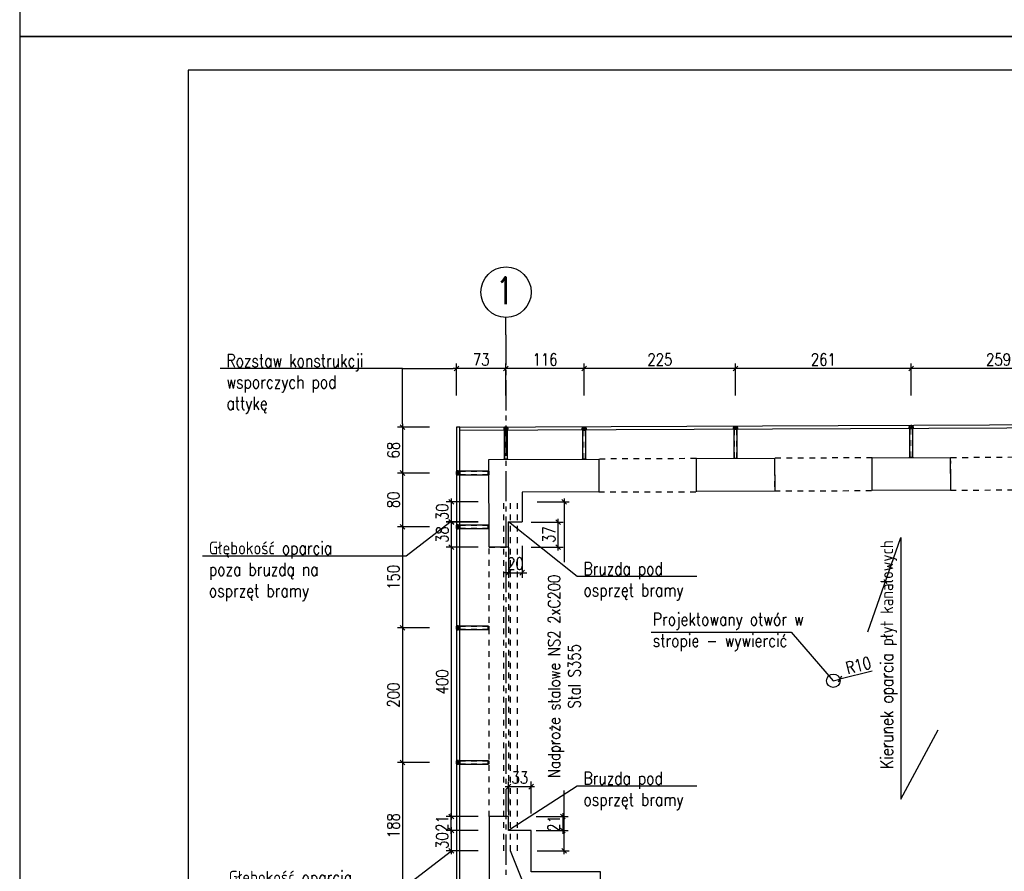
# Model space of a CAD drawing. Extents: x 335493 to 843864, y -123011 to -21739.
# Tile 5 of 28: x 335493 to 350117, y -70866 to -58213. Entities that reach past the tile are written whole.
import ezdxf
from ezdxf.enums import TextEntityAlignment as Align

# ---------------------------------------------------------------- set-up
doc = ezdxf.new("R2010")
doc.units = 0
doc.header["$LTSCALE"] = 600
doc.header["$MEASUREMENT"] = 0
doc.header["$PDMODE"] = 1
doc.linetypes.add('CENTER2', pattern=[1.125, 0.75, -0.125, 0.125, -0.125])
doc.linetypes.add('PRZERYWANA', pattern=[0.282222, 0.141111, -0.141111])
doc.layers.get('0').update_dxf_attribs({"linetype": 'CONTINUOUS'})
doc.layers.get('Defpoints').update_dxf_attribs({"linetype": 'CONTINUOUS'})
for name, color, linetype in [('11 - opisy TXT2', 4, 'CONTINUOUS'), ('111 - opisy TXT3', 2, 'CONTINUOUS'), ('2 - linie odniesienia opisy', 8, 'CONTINUOUS'), ('3 - linia 1', 1, 'CONTINUOUS'), ('33 - linia 2', 3, 'CONTINUOUS'), ('44 - osie 2', 6, 'CENTER2'), ('5 - linie odniesienia opisy', 8, 'CONTINUOUS'), ('555 - cienka przerywana 3', 1, 'PRZERYWANA'), ('777 - gruba przerywana 3', 5, 'PRZERYWANA')]:
    doc.layers.add(name, color=color, linetype=linetype)
doc.styles.add('TXT2', font='simplex.shx', dxfattribs={"width": 0.8, "height": 180})
doc.dimstyles.new('R1 - centymetry', dxfattribs={"dimtxt": 180, "dimasz": 70, "dimexe": 75, "dimexo": 75, "dimgap": 1.5, "dimtad": 0, "dimdec": 0, "dimlfac": 0.1, "dimzin": 0, "dimdsep": 46, "dimtxsty": 'TXT2', "dimblk1": 'OBLIQUE', "dimblk2": 'OBLIQUE', "dimsah": 1, "dimcen": -3, "dimdle": 50, "dimclrt": 4, "dimadec": 0, "dimazin": 0, "dimtfac": 0.75, "dimtdec": 0, "dimtix": 1, "dimtmove": 2, "dimatfit": 3, "dimldrblk": 'OBLIQUE', "dimfxl": 400, "dimfxlon": 1, "dimtvp": 0.75, "dimtolj": 1, "dimtzin": 0, "dimarcsym": 0})

# ---------------------------------------------------------------- blocks, each defined once
blk = doc.blocks.new('pozycja')
at = {"layer": '111 - opisy TXT3', "linetype": 'Continuous'}
blk.add_circle((63.2, -0.2), 37.4, dxfattribs=at)
at = {"layer": '2 - linie odniesienia opisy', "linetype": 'Continuous'}
blk.add_line((0, 0), (25.8, 0), dxfattribs=at)
at = {"layer": '111 - opisy TXT3', "linetype": 'Continuous', "style": 'TXT2', "width": 0.75}
blk.add_attdef('NR', text='', height=40, dxfattribs=at).set_placement((62.6, -19.8), align=Align.CENTER)
blk = doc.blocks.new('A$C75F72A73')
at = {"layer": '44 - osie 2'}
blk.add_line((-6, 2181), (-6, -17277), dxfattribs=at)
at = {"layer": '2 - linie odniesienia opisy'}
ref = blk.add_blockref('pozycja', (-6, 2181), dxfattribs=dict(at, xscale=10, yscale=10, zscale=10, rotation=90))
ref.add_attrib('NR', '1', dxfattribs={"layer": '111 - opisy TXT3', "linetype": 'Continuous', "height": 400, "style": 'TXT2', "width": 0.75}).set_placement((-25, 2636), align=Align.CENTER)
blk = doc.blocks.new('_OBLIQUE')
at = {"color": 0, "linetype": 'ByBlock'}
blk.add_line((-0.5, -0.5), (0.5, 0.5), dxfattribs=at)
blk = doc.blocks.new('*D84')
at = {"layer": '2 - linie odniesienia opisy', "color": 0, "lineweight": -2, "transparency": 16777216}
for p, q in [((343489, -66101), (343489, -65627)), ((343089, -65677), (343564, -65677)), ((343089, -66051), (343564, -66051))]:
    blk.add_line(p, q, dxfattribs=at)
at = {"layer": 'Defpoints', "color": 0, "transparency": 16777216}
for p in [(342754, -65677), (343489, -65677), (342754, -66051)]:
    blk.add_point(p, dxfattribs=at)
at = {"layer": '2 - linie odniesienia opisy', "color": 0, "lineweight": -2, "transparency": 16777216, "xscale": 70, "yscale": 70, "zscale": 70}
for p, rotation in [((343489, -65677), 90), ((343489, -66051), 270)]:
    blk.add_blockref('_OBLIQUE', p, dxfattribs=dict(at, rotation=rotation))
at = {"layer": '2 - linie odniesienia opisy', "color": 4, "transparency": 16777216, "insert": (343354, -65864), "char_height": 180, "attachment_point": 5, "rotation": 90, "style": 'TXT2'}
blk.add_mtext('\\A1;37', dxfattribs=at)
blk = doc.blocks.new('*D85')
at = {"layer": '2 - linie odniesienia opisy', "color": 0, "lineweight": -2, "transparency": 16777216}
for p, q in [((342955, -66029), (342955, -66504)), ((342755, -66125), (342755, -66504)), ((342755, -66429), (342685, -66429)), ((342755, -66429), (342955, -66429)), ((342955, -66429), (343025, -66429))]:
    blk.add_line(p, q, dxfattribs=at)
at = {"layer": 'Defpoints', "color": 0, "transparency": 16777216}
for p in [(342955, -65675), (342755, -66050), (342955, -66429)]:
    blk.add_point(p, dxfattribs=at)
at = {"layer": '2 - linie odniesienia opisy', "color": 0, "lineweight": -2, "transparency": 16777216, "xscale": 70, "yscale": 70, "zscale": 70}
blk.add_blockref('_OBLIQUE', (342755, -66429), dxfattribs=at)
at = {"layer": '2 - linie odniesienia opisy', "color": 0, "lineweight": -2, "transparency": 16777216, "xscale": 70, "yscale": 70, "zscale": 70, "rotation": 180}
blk.add_blockref('_OBLIQUE', (342955, -66429), dxfattribs=at)
at = {"layer": '2 - linie odniesienia opisy', "color": 4, "transparency": 16777216, "insert": (342855, -66294), "char_height": 180, "attachment_point": 5, "style": 'TXT2'}
blk.add_mtext('\\A1;20', dxfattribs=at)
blk = doc.blocks.new('*D86')
at = {"layer": '2 - linie odniesienia opisy', "color": 0, "lineweight": -2, "transparency": 16777216}
for p, q in [((342755, -69975), (342755, -69533)), ((343089, -70008), (343089, -69533)), ((342705, -69608), (343139, -69608))]:
    blk.add_line(p, q, dxfattribs=at)
at = {"layer": 'Defpoints', "color": 0, "transparency": 16777216}
for p in [(343089, -69608), (342755, -70050), (343089, -70260)]:
    blk.add_point(p, dxfattribs=at)
at = {"layer": '2 - linie odniesienia opisy', "color": 0, "lineweight": -2, "transparency": 16777216, "xscale": 70, "yscale": 70, "zscale": 70, "rotation": 180}
blk.add_blockref('_OBLIQUE', (342755, -69608), dxfattribs=at)
at = {"layer": '2 - linie odniesienia opisy', "color": 0, "lineweight": -2, "transparency": 16777216, "xscale": 70, "yscale": 70, "zscale": 70}
blk.add_blockref('_OBLIQUE', (343089, -69608), dxfattribs=at)
at = {"layer": '2 - linie odniesienia opisy', "color": 4, "transparency": 16777216, "insert": (342922, -69473), "char_height": 180, "attachment_point": 5, "style": 'TXT2'}
blk.add_mtext('\\A1;33', dxfattribs=at)
blk = doc.blocks.new('*D87')
at = {"layer": '2 - linie odniesienia opisy', "color": 0, "lineweight": -2, "transparency": 16777216}
for p, q in [((343562, -70000), (343562, -70310)), ((343162, -70050), (343637, -70050)), ((343162, -70260), (343637, -70260))]:
    blk.add_line(p, q, dxfattribs=at)
at = {"layer": 'Defpoints', "color": 0, "transparency": 16777216}
for p in [(342755, -70050), (342755, -70260), (343562, -70260)]:
    blk.add_point(p, dxfattribs=at)
at = {"layer": '2 - linie odniesienia opisy', "color": 0, "lineweight": -2, "transparency": 16777216, "xscale": 70, "yscale": 70, "zscale": 70}
for p, rotation in [((343562, -70050), 90), ((343562, -70260), 270)]:
    blk.add_blockref('_OBLIQUE', p, dxfattribs=dict(at, rotation=rotation))
at = {"layer": '2 - linie odniesienia opisy', "color": 4, "transparency": 16777216, "insert": (343427, -70155), "char_height": 180, "attachment_point": 5, "rotation": 90, "style": 'TXT2'}
blk.add_mtext('\\A1;21', dxfattribs=at)
blk = doc.blocks.new('*D88')
at = {"layer": '2 - linie odniesienia opisy', "color": 0, "lineweight": -2, "transparency": 16777216}
for p, q in [((341904, -65325), (341904, -65727)), ((342304, -65375), (341829, -65375)), ((342304, -65677), (341829, -65677))]:
    blk.add_line(p, q, dxfattribs=at)
at = {"layer": 'Defpoints', "color": 0, "transparency": 16777216}
for p in [(342685, -65375), (341904, -65677), (342754, -65677)]:
    blk.add_point(p, dxfattribs=at)
at = {"layer": '2 - linie odniesienia opisy', "color": 0, "lineweight": -2, "transparency": 16777216, "xscale": 70, "yscale": 70, "zscale": 70}
for p, rotation in [((341904, -65375), 90), ((341904, -65677), 270)]:
    blk.add_blockref('_OBLIQUE', p, dxfattribs=dict(at, rotation=rotation))
at = {"layer": '2 - linie odniesienia opisy', "color": 4, "transparency": 16777216, "insert": (341769, -65526), "char_height": 180, "attachment_point": 5, "rotation": 90, "style": 'TXT2'}
blk.add_mtext('\\A1;30', dxfattribs=at)
blk = doc.blocks.new('*D89')
at = {"layer": '2 - linie odniesienia opisy', "color": 0, "lineweight": -2, "transparency": 16777216}
for p, q in [((342304, -66051), (341829, -66051)), ((341904, -66001), (341904, -70100)), ((342304, -70050), (341829, -70050))]:
    blk.add_line(p, q, dxfattribs=at)
at = {"layer": 'Defpoints', "color": 0, "transparency": 16777216}
for p in [(342683, -66051), (341904, -70050), (342465, -70050)]:
    blk.add_point(p, dxfattribs=at)
at = {"layer": '2 - linie odniesienia opisy', "color": 0, "lineweight": -2, "transparency": 16777216, "xscale": 70, "yscale": 70, "zscale": 70}
for p, rotation in [((341904, -66051), 90), ((341904, -70050), 270)]:
    blk.add_blockref('_OBLIQUE', p, dxfattribs=dict(at, rotation=rotation))
at = {"layer": '2 - linie odniesienia opisy', "color": 4, "transparency": 16777216, "insert": (341769, -68051), "char_height": 180, "attachment_point": 5, "rotation": 90, "style": 'TXT2'}
blk.add_mtext('\\A1;400', dxfattribs=at)
blk = doc.blocks.new('*D90')
at = {"layer": '2 - linie odniesienia opisy', "color": 0, "lineweight": -2, "transparency": 16777216}
for p, q in [((342304, -70260), (341829, -70260)), ((341904, -70210), (341904, -70610)), ((342304, -70560), (341829, -70560))]:
    blk.add_line(p, q, dxfattribs=at)
at = {"layer": 'Defpoints', "color": 0, "transparency": 16777216}
for p in [(342755, -70260), (341904, -70560), (342685, -70560)]:
    blk.add_point(p, dxfattribs=at)
at = {"layer": '2 - linie odniesienia opisy', "color": 0, "lineweight": -2, "transparency": 16777216, "xscale": 70, "yscale": 70, "zscale": 70}
for p, rotation in [((341904, -70260), 90), ((341904, -70560), 270)]:
    blk.add_blockref('_OBLIQUE', p, dxfattribs=dict(at, rotation=rotation))
at = {"layer": '2 - linie odniesienia opisy', "color": 4, "transparency": 16777216, "insert": (341769, -70410), "char_height": 180, "attachment_point": 5, "rotation": 90, "style": 'TXT2'}
blk.add_mtext('\\A1;30', dxfattribs=at)
blk = doc.blocks.new('*D91')
at = {"layer": '2 - linie odniesienia opisy', "color": 0, "lineweight": -2, "transparency": 16777216}
for p, q in [((341904, -65625), (341904, -66101)), ((342304, -65675), (341829, -65675)), ((342304, -66051), (341829, -66051))]:
    blk.add_line(p, q, dxfattribs=at)
at = {"layer": 'Defpoints', "color": 0, "transparency": 16777216}
for p in [(342755, -65675), (341904, -66051), (342755, -66051)]:
    blk.add_point(p, dxfattribs=at)
at = {"layer": '2 - linie odniesienia opisy', "color": 0, "lineweight": -2, "transparency": 16777216, "xscale": 70, "yscale": 70, "zscale": 70}
for p, rotation in [((341904, -65675), 90), ((341904, -66051), 270)]:
    blk.add_blockref('_OBLIQUE', p, dxfattribs=dict(at, rotation=rotation))
at = {"layer": '2 - linie odniesienia opisy', "color": 4, "transparency": 16777216, "insert": (341769, -65863), "char_height": 180, "attachment_point": 5, "rotation": 90, "style": 'TXT2'}
blk.add_mtext('\\A1;38', dxfattribs=at)
blk = doc.blocks.new('*D92')
at = {"layer": '2 - linie odniesienia opisy', "color": 0, "lineweight": -2, "transparency": 16777216}
for p, q in [((341904, -70310), (341904, -70000)), ((342304, -70050), (341829, -70050)), ((342304, -70260), (341829, -70260))]:
    blk.add_line(p, q, dxfattribs=at)
at = {"layer": 'Defpoints', "color": 0, "transparency": 16777216}
for p in [(341904, -70050), (342755, -70050), (342755, -70260)]:
    blk.add_point(p, dxfattribs=at)
at = {"layer": '2 - linie odniesienia opisy', "color": 0, "lineweight": -2, "transparency": 16777216, "xscale": 70, "yscale": 70, "zscale": 70}
for p, rotation in [((341904, -70050), 90), ((341904, -70260), 270)]:
    blk.add_blockref('_OBLIQUE', p, dxfattribs=dict(at, rotation=rotation))
at = {"layer": '2 - linie odniesienia opisy', "color": 4, "transparency": 16777216, "insert": (341769, -70155), "char_height": 180, "attachment_point": 5, "rotation": 90, "style": 'TXT2'}
blk.add_mtext('\\A1;21', dxfattribs=at)
blk = doc.blocks.new('*D93')
at = {"layer": '2 - linie odniesienia opisy', "color": 0, "lineweight": -2, "transparency": 16777216}
for p, q in [((343581, -65325), (343581, -66273)), ((343181, -65375), (343656, -65375)), ((343581, -70610), (343581, -69663)), ((343181, -70560), (343656, -70560))]:
    blk.add_line(p, q, dxfattribs=at)
at = {"layer": 'Defpoints', "color": 0, "transparency": 16777216}
for p in [(342685, -65375), (342685, -70560), (343581, -70560)]:
    blk.add_point(p, dxfattribs=at)
at = {"layer": '2 - linie odniesienia opisy', "color": 0, "linetype": 'ByBlock', "lineweight": -2, "transparency": 16777216, "xscale": 70, "yscale": 70, "zscale": 70}
for p, rotation in [((343581, -65375), 90), ((343581, -70560), 270)]:
    blk.add_blockref('_OBLIQUE', p, dxfattribs=dict(at, rotation=rotation))
at = {"layer": '2 - linie odniesienia opisy', "color": 4, "transparency": 16777216, "insert": (343581, -67968), "char_height": 180, "attachment_point": 5, "rotation": 90, "style": 'TXT2'}
blk.add_mtext('\\A1;Nadproże stalowe NS2 2xC200\\PStal S355', dxfattribs=at)
blk = doc.blocks.new('*D172')
at = {"layer": '5 - linie odniesienia opisy', "color": 0, "lineweight": -2, "transparency": 16777216}
for p in [(348153, -67894), (347577, -68034)]:
    blk.add_line(p, (347675, -68011), dxfattribs=at)
at = {"layer": 'Defpoints', "color": 0, "transparency": 16777216}
for p in [(347577, -68034), (347675, -68011)]:
    blk.add_point(p, dxfattribs=at)
at = {"layer": '5 - linie odniesienia opisy', "color": 0, "lineweight": -2, "transparency": 16777216, "xscale": 70, "yscale": 70, "zscale": 70, "rotation": 193.6791919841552}
blk.add_blockref('_OBLIQUE', (347675, -68011), dxfattribs=at)
at = {"layer": '5 - linie odniesienia opisy', "color": 4, "transparency": 16777216, "insert": (347950, -67805), "char_height": 180, "attachment_point": 5, "rotation": 13.6792, "style": 'TXT2'}
blk.add_mtext('\\A1;R10', dxfattribs=at)
blk = doc.blocks.new('A$C7CE26488')
at = {"layer": '33 - linia 2'}
for points in [[(25, -8), (25, -42, -0.414214), (17, -50), (-17, -50, -0.414214), (-25, -42), (-25, -8, -0.414214), (-17, 0), (17, 0, -0.414214)], [(21, -8), (21, -42, -0.414214), (17, -46), (-17, -46, -0.414214), (-21, -42), (-21, -8, -0.414214), (-17, -4), (17, -4, -0.414214)]]:
    blk.add_lwpolyline(points, format="xyb", close=True, dxfattribs=at)
at = {"layer": '44 - osie 2'}
for points in [[(0, 6), (0, -55)], [(-38, -25), (40, -25)]]:
    blk.add_lwpolyline(points, dxfattribs=at)
blk = doc.blocks.new('A$C36F456F6')
at = {"layer": '33 - linia 2'}
for points in [[(25, 6), (25, 430), (-25, 430), (-25, 6)], [(25, 0), (-25, 0), (-25, 6), (25, 6)]]:
    blk.add_lwpolyline(points, close=True, dxfattribs=at)
at = {"layer": '555 - cienka przerywana 3'}
blk.add_lwpolyline([(21, 6), (21, 430), (-21, 430), (-21, 6)], close=True, dxfattribs=at)
at = {"layer": '44 - osie 2'}
blk.add_blockref('A$C7CE26488', (0, 480), dxfattribs=at)
blk = doc.blocks.new('*D306')
at = {"layer": '2 - linie odniesienia opisy', "color": 0, "lineweight": -2, "transparency": 16777216}
for p, q in [((351379, -63397), (348684, -63397)), ((348734, -63797), (348734, -63322)), ((351329, -63797), (351329, -63322))]:
    blk.add_line(p, q, dxfattribs=at)
at = {"layer": 'Defpoints', "color": 0, "transparency": 16777216}
for p in [(348734, -63397), (348734, -64714), (351329, -64708)]:
    blk.add_point(p, dxfattribs=at)
at = {"layer": '2 - linie odniesienia opisy', "color": 0, "lineweight": -2, "transparency": 16777216, "xscale": 70, "yscale": 70, "zscale": 70, "rotation": 180}
blk.add_blockref('_OBLIQUE', (348734, -63397), dxfattribs=at)
at = {"layer": '2 - linie odniesienia opisy', "color": 0, "lineweight": -2, "transparency": 16777216, "xscale": 70, "yscale": 70, "zscale": 70}
blk.add_blockref('_OBLIQUE', (351329, -63397), dxfattribs=at)
at = {"layer": '2 - linie odniesienia opisy', "color": 4, "transparency": 16777216, "insert": (350031, -63262), "char_height": 180, "attachment_point": 5, "style": 'TXT2'}
blk.add_mtext('\\A1;259', dxfattribs=at)
blk = doc.blocks.new('*D307')
at = {"layer": '2 - linie odniesienia opisy', "color": 0, "lineweight": -2, "transparency": 16777216}
for p, q in [((348784, -63397), (346075, -63397)), ((346125, -63797), (346125, -63322)), ((348734, -63797), (348734, -63322))]:
    blk.add_line(p, q, dxfattribs=at)
at = {"layer": 'Defpoints', "color": 0, "transparency": 16777216}
for p in [(346125, -63397), (346125, -64732), (348734, -64714)]:
    blk.add_point(p, dxfattribs=at)
at = {"layer": '2 - linie odniesienia opisy', "color": 0, "lineweight": -2, "transparency": 16777216, "xscale": 70, "yscale": 70, "zscale": 70, "rotation": 180}
blk.add_blockref('_OBLIQUE', (346125, -63397), dxfattribs=at)
at = {"layer": '2 - linie odniesienia opisy', "color": 0, "lineweight": -2, "transparency": 16777216, "xscale": 70, "yscale": 70, "zscale": 70}
blk.add_blockref('_OBLIQUE', (348734, -63397), dxfattribs=at)
at = {"layer": '2 - linie odniesienia opisy', "color": 4, "transparency": 16777216, "insert": (347429, -63262), "char_height": 180, "attachment_point": 5, "style": 'TXT2'}
blk.add_mtext('\\A1;261', dxfattribs=at)
blk = doc.blocks.new('*D308')
at = {"layer": '2 - linie odniesienia opisy', "color": 0, "lineweight": -2, "transparency": 16777216}
for p, q in [((346175, -63397), (343827, -63397)), ((343877, -63797), (343877, -63322)), ((346125, -63797), (346125, -63322))]:
    blk.add_line(p, q, dxfattribs=at)
at = {"layer": 'Defpoints', "color": 0, "transparency": 16777216}
for p in [(343877, -63397), (343877, -64742), (346125, -64732)]:
    blk.add_point(p, dxfattribs=at)
at = {"layer": '2 - linie odniesienia opisy', "color": 0, "lineweight": -2, "transparency": 16777216, "xscale": 70, "yscale": 70, "zscale": 70, "rotation": 180}
blk.add_blockref('_OBLIQUE', (343877, -63397), dxfattribs=at)
at = {"layer": '2 - linie odniesienia opisy', "color": 0, "lineweight": -2, "transparency": 16777216, "xscale": 70, "yscale": 70, "zscale": 70}
blk.add_blockref('_OBLIQUE', (346125, -63397), dxfattribs=at)
at = {"layer": '2 - linie odniesienia opisy', "color": 4, "transparency": 16777216, "insert": (345001, -63262), "char_height": 180, "attachment_point": 5, "style": 'TXT2'}
blk.add_mtext('\\A1;225', dxfattribs=at)
blk = doc.blocks.new('*D309')
at = {"layer": '2 - linie odniesienia opisy', "color": 0, "lineweight": -2, "transparency": 16777216}
for p, q in [((343927, -63397), (342665, -63397)), ((342715, -63797), (342715, -63322)), ((343877, -63797), (343877, -63322))]:
    blk.add_line(p, q, dxfattribs=at)
at = {"layer": 'Defpoints', "color": 0, "transparency": 16777216}
for p in [(342715, -63397), (342715, -64747), (343877, -64742)]:
    blk.add_point(p, dxfattribs=at)
at = {"layer": '2 - linie odniesienia opisy', "color": 0, "lineweight": -2, "transparency": 16777216, "xscale": 70, "yscale": 70, "zscale": 70, "rotation": 180}
blk.add_blockref('_OBLIQUE', (342715, -63397), dxfattribs=at)
at = {"layer": '2 - linie odniesienia opisy', "color": 0, "lineweight": -2, "transparency": 16777216, "xscale": 70, "yscale": 70, "zscale": 70}
blk.add_blockref('_OBLIQUE', (343877, -63397), dxfattribs=at)
at = {"layer": '2 - linie odniesienia opisy', "color": 4, "transparency": 16777216, "insert": (343296, -63262), "char_height": 180, "attachment_point": 5, "style": 'TXT2'}
blk.add_mtext('\\A1;116', dxfattribs=at)
blk = doc.blocks.new('*D310')
at = {"layer": '2 - linie odniesienia opisy', "color": 0, "lineweight": -2, "transparency": 16777216}
for p, q in [((342765, -63397), (341932, -63397)), ((341982, -63797), (341982, -63322)), ((342715, -63797), (342715, -63322))]:
    blk.add_line(p, q, dxfattribs=at)
at = {"layer": 'Defpoints', "color": 0, "transparency": 16777216}
for p in [(341982, -63397), (341982, -64268), (342715, -64747)]:
    blk.add_point(p, dxfattribs=at)
at = {"layer": '2 - linie odniesienia opisy', "color": 0, "lineweight": -2, "transparency": 16777216, "xscale": 70, "yscale": 70, "zscale": 70, "rotation": 180}
blk.add_blockref('_OBLIQUE', (341982, -63397), dxfattribs=at)
at = {"layer": '2 - linie odniesienia opisy', "color": 0, "lineweight": -2, "transparency": 16777216, "xscale": 70, "yscale": 70, "zscale": 70}
blk.add_blockref('_OBLIQUE', (342715, -63397), dxfattribs=at)
at = {"layer": '2 - linie odniesienia opisy', "color": 4, "transparency": 16777216, "insert": (342348, -63262), "char_height": 180, "attachment_point": 5, "style": 'TXT2'}
blk.add_mtext('\\A1;73', dxfattribs=at)
blk = doc.blocks.new('*D311')
at = {"layer": '2 - linie odniesienia opisy', "color": 0, "lineweight": -2, "transparency": 16777216}
for p, q in [((341579, -64268), (341104, -64268)), ((341179, -64218), (341179, -64998)), ((341579, -64948), (341104, -64948))]:
    blk.add_line(p, q, dxfattribs=at)
at = {"layer": 'Defpoints', "color": 0, "transparency": 16777216}
for p in [(341982, -64268), (341179, -64948), (341973, -64948)]:
    blk.add_point(p, dxfattribs=at)
at = {"layer": '2 - linie odniesienia opisy', "color": 0, "lineweight": -2, "transparency": 16777216, "xscale": 70, "yscale": 70, "zscale": 70}
for p, rotation in [((341179, -64268), 90), ((341179, -64948), 270)]:
    blk.add_blockref('_OBLIQUE', p, dxfattribs=dict(at, rotation=rotation))
at = {"layer": '2 - linie odniesienia opisy', "color": 4, "transparency": 16777216, "insert": (341044, -64608), "char_height": 180, "attachment_point": 5, "rotation": 90, "style": 'TXT2'}
blk.add_mtext('\\A1;68', dxfattribs=at)
blk = doc.blocks.new('*D312')
at = {"layer": '2 - linie odniesienia opisy', "color": 0, "lineweight": -2, "transparency": 16777216}
for p, q in [((341179, -64898), (341179, -65798)), ((341579, -64948), (341104, -64948)), ((341579, -65748), (341104, -65748))]:
    blk.add_line(p, q, dxfattribs=at)
at = {"layer": 'Defpoints', "color": 0, "transparency": 16777216}
for p in [(341973, -64948), (341179, -65748), (341979, -65748)]:
    blk.add_point(p, dxfattribs=at)
at = {"layer": '2 - linie odniesienia opisy', "color": 0, "lineweight": -2, "transparency": 16777216, "xscale": 70, "yscale": 70, "zscale": 70}
for p, rotation in [((341179, -64948), 90), ((341179, -65748), 270)]:
    blk.add_blockref('_OBLIQUE', p, dxfattribs=dict(at, rotation=rotation))
at = {"layer": '2 - linie odniesienia opisy', "color": 4, "transparency": 16777216, "insert": (341044, -65348), "char_height": 180, "attachment_point": 5, "rotation": 90, "style": 'TXT2'}
blk.add_mtext('\\A1;80', dxfattribs=at)
blk = doc.blocks.new('*D313')
at = {"layer": '2 - linie odniesienia opisy', "color": 0, "lineweight": -2, "transparency": 16777216}
for p, q in [((341579, -65748), (341104, -65748)), ((341179, -65698), (341179, -67298)), ((341579, -67248), (341104, -67248))]:
    blk.add_line(p, q, dxfattribs=at)
at = {"layer": 'Defpoints', "color": 0, "transparency": 16777216}
for p in [(341979, -65748), (341179, -67248), (341982, -67248)]:
    blk.add_point(p, dxfattribs=at)
at = {"layer": '2 - linie odniesienia opisy', "color": 0, "lineweight": -2, "transparency": 16777216, "xscale": 70, "yscale": 70, "zscale": 70}
for p, rotation in [((341179, -65748), 90), ((341179, -67248), 270)]:
    blk.add_blockref('_OBLIQUE', p, dxfattribs=dict(at, rotation=rotation))
at = {"layer": '2 - linie odniesienia opisy', "color": 4, "transparency": 16777216, "insert": (341044, -66498), "char_height": 180, "attachment_point": 5, "rotation": 90, "style": 'TXT2'}
blk.add_mtext('\\A1;150', dxfattribs=at)
blk = doc.blocks.new('*D314')
at = {"layer": '2 - linie odniesienia opisy', "color": 0, "lineweight": -2, "transparency": 16777216}
for p, q in [((341579, -67248), (341104, -67248)), ((341179, -67198), (341179, -69298)), ((341579, -69248), (341104, -69248))]:
    blk.add_line(p, q, dxfattribs=at)
at = {"layer": 'Defpoints', "color": 0, "transparency": 16777216}
for p in [(341982, -67248), (341179, -69248), (341979, -69248)]:
    blk.add_point(p, dxfattribs=at)
at = {"layer": '2 - linie odniesienia opisy', "color": 0, "lineweight": -2, "transparency": 16777216, "xscale": 70, "yscale": 70, "zscale": 70}
for p, rotation in [((341179, -67248), 90), ((341179, -69248), 270)]:
    blk.add_blockref('_OBLIQUE', p, dxfattribs=dict(at, rotation=rotation))
at = {"layer": '2 - linie odniesienia opisy', "color": 4, "transparency": 16777216, "insert": (341044, -68248), "char_height": 180, "attachment_point": 5, "rotation": 90, "style": 'TXT2'}
blk.add_mtext('\\A1;200', dxfattribs=at)
blk = doc.blocks.new('*D315')
at = {"layer": '2 - linie odniesienia opisy', "color": 0, "lineweight": -2, "transparency": 16777216}
for p, q in [((341579, -69248), (341104, -69248)), ((341179, -69198), (341179, -71178)), ((341579, -71128), (341104, -71128))]:
    blk.add_line(p, q, dxfattribs=at)
at = {"layer": 'Defpoints', "color": 0, "transparency": 16777216}
for p in [(341979, -69248), (341179, -71128), (341979, -71128)]:
    blk.add_point(p, dxfattribs=at)
at = {"layer": '2 - linie odniesienia opisy', "color": 0, "lineweight": -2, "transparency": 16777216, "xscale": 70, "yscale": 70, "zscale": 70}
for p, rotation in [((341179, -69248), 90), ((341179, -71128), 270)]:
    blk.add_blockref('_OBLIQUE', p, dxfattribs=dict(at, rotation=rotation))
at = {"layer": '2 - linie odniesienia opisy', "color": 4, "transparency": 16777216, "insert": (341044, -70188), "char_height": 180, "attachment_point": 5, "rotation": 90, "style": 'TXT2'}
blk.add_mtext('\\A1;188', dxfattribs=at)

msp = doc.modelspace()

# ---------------------------------------------------------------- linework, layer by layer
at = {"layer": '111 - opisy TXT3'}
msp.add_lwpolyline([(337993.4, -87663.1), (376993.4, -87663.1), (376993.4, -58963.1), (337993.4, -58963.1)], close=True, dxfattribs=at)
at = {"layer": '2 - linie odniesienia opisy'}
for points in [[(335493.4, -58463.1), (377493.4, -58463.1), (377493.4, -28763.1), (335493.4, -28763.1)], [(335493.4, -88163.1), (377493.4, -88163.1), (377493.4, -58463.1), (335493.4, -58463.1)]]:
    msp.add_lwpolyline(points, close=True, dxfattribs=at)
for points in [[(341178.9, -63396.7), (338469.1, -63396.7)], [(341178.9, -64218.1), (341178.9, -63396.7), (341931.7, -63396.7)], [(338208.6, -66180.3), (341232.4, -66180.3), (341881.4, -65676.7)], [(345548.7, -66487.3), (343771.7, -66487.3), (342755.1, -65675.4)], [(348089.3, -67309.6), (348579.4, -65905.2), (348579.4, -69791.8), (349134.9, -68763)], [(345548.7, -69599.6), (343771.7, -69599.6), (342755.1, -70260.4)], [(338502.6, -71071), (341245.4, -71071), (341904.1, -70560.4)], [(345281.7, -72365.8), (343504.8, -72365.8), (342785.1, -70560.4)]]:
    msp.add_lwpolyline(points, dxfattribs=at)
at = {"layer": '3 - linia 1'}
for points in [[(342755.1, -66051.2), (342465.1, -66050.4), (342459.4, -64747.9), (344095, -64740.7), (344095, -65227.6), (342955.1, -65232.9), (342955.1, -65675.4)], [(342755.1, -66051.2), (342755.1, -65675.4), (342955.1, -65675.4)]]:
    msp.add_lwpolyline(points, dxfattribs=at)
for points in [[(346705, -64729), (346707.3, -65215.5), (345545, -65220.8), (345545, -64734.2)], [(349315, -64717.2), (349317.3, -65203.1), (348155, -65208.5), (348152.8, -64722.5)], [(342465.1, -70050.4), (342465.1, -71352.9), (344119.2, -71352.9), (344119.2, -70872.9), (343089.2, -70872.9), (343089.2, -70260.4), (342755.1, -70260.4), (342755.1, -70050.4)]]:
    msp.add_lwpolyline(points, close=True, dxfattribs=at)
at = {"layer": '33 - linia 2'}
for points in [[(342031.7, -64268), (364506.4, -64167.9)], [(364464.4, -64217.9), (361764.9, -64231.3), (342031.7, -64317.9)]]:
    msp.add_lwpolyline(points, dxfattribs=at)
msp.add_lwpolyline([(341981.7, -65225.3), (341981.7, -71832.9), (342031.7, -71832.9), (342031.7, -64268.1), (341981.7, -64268.1)], close=True, dxfattribs=at)
msp.add_circle((347577.3, -68034.4), 100, dxfattribs=at)
at = {"layer": '5 - linie odniesienia opisy'}
msp.add_lwpolyline([(344870.9, -67312.7), (346952.3, -67312.7), (347577.3, -68034.4)], dxfattribs=at)
at = {"layer": '555 - cienka przerywana 3'}
for points in [[(344095, -64740.7), (344095, -65227.6), (345545, -65227.6), (345542.8, -64734.2)], [(346705, -64728.8), (346705, -65215.3), (348155, -65208.5), (348152.8, -64722.5)], [(349315, -64722.5), (349317.3, -65203.2), (350765, -65196.3), (350762.8, -64710.7)], [(342465.1, -66050.4), (342755.1, -66050.4), (342755.1, -70050.4), (342465.1, -70050.4)]]:
    msp.add_lwpolyline(points, close=True, dxfattribs=at)
at = {"layer": '777 - gruba przerywana 3'}
for points in [[(342685.1, -70560.4), (342685.1, -65375.4)], [(342785.1, -70560.4), (342785.1, -65375.4)], [(342885.1, -70560.4), (342885.1, -65375.4)]]:
    msp.add_lwpolyline(points, dxfattribs=at)

# ---------------------------------------------------------------- block references
at = {"layer": '3 - linia 1'}
msp.add_blockref('A$C75F72A73', (342720.7, -65074.4), dxfattribs=at)
at = {"layer": '33 - linia 2'}
for p in [(342715.1, -64744.3), (343877.2, -64744.3), (346125, -64731.6), (348733.9, -64719.9)]:
    msp.add_blockref('A$C36F456F6', p, dxfattribs=at)
at = {"layer": '33 - linia 2', "rotation": 89.99999999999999}
for p in [(342459.4, -64947.9), (342459.4, -65747.9), (342459.4, -67247.9), (342459.4, -69247.9)]:
    msp.add_blockref('A$C36F456F6', p, dxfattribs=at)

# ---------------------------------------------------------------- texts
at = {"layer": '11 - opisy TXT2', "char_height": 190, "attachment_point": 1, "style": 'TXT2'}
for s, width, insert in [('Rozstaw konstrukcji wsporczych pod attykę', 2339.972, (338564.2, -63183.7)), ('Głębokość oparcia poza bruzdą na osprzęt bramy', 2339.972, (338303.8, -65967.3)), ('Bruzda pod osprzęt bramy', 1976.492, (343866.8, -66274.3)), ('Projektowany otwór w stropie - wywiercić', 2895.754, (344896.3, -67025.2)), ('Bruzda pod osprzęt bramy', 1976.492, (343866.8, -69386.6)), ('Głębokość oparcia poza bruzdą na osprzęt bramy', 2183.814, (338597.8, -70858))]:
    msp.add_mtext_dynamic_manual_height_columns(s, width=width, gutter_width=900, heights=[0], dxfattribs=dict(at, insert=insert))
at = {"layer": '11 - opisy TXT2', "insert": (348276.4, -69343.2), "char_height": 190, "attachment_point": 1, "rotation": 90, "style": 'TXT2'}
msp.add_mtext_dynamic_manual_height_columns('Kierunek oparcia płyt kanałowych', width=3317.079, gutter_width=900, heights=[0], dxfattribs=at)

# ---------------------------------------------------------------- dimensions: what is measured, and where the dimension line sits
at = {"layer": '2 - linie odniesienia opisy'}
for base, p1, p2, picture, middle in [((341981.7, -63396.7), (342715.1, -64746.8), (341981.7, -64268.1), '*D310', (342348.4, -63261.7)), ((342715.1, -63396.7), (343877.2, -64741.7), (342715.1, -64746.8), '*D309', (343296.1, -63261.7)), ((343877.2, -63396.7), (346125, -64731.6), (343877.2, -64741.7), '*D308', (345001.1, -63261.7)), ((346125, -63396.7), (348733.9, -64713.9), (346125, -64731.6), '*D307', (347429.5, -63261.7)), ((348733.9014, -63396.704), (351328.8739, -64708.1708), (348733.9014, -64713.8546), '*D306', (350031.3877, -63261.704)), ((342955.1, -66429.2), (342755.1, -66050.4), (342955.1, -65675.4), '*D85', (342855.1, -66294.2)), ((343089.2, -69608.4), (342755.1, -70050.4), (343089.2, -70260.4), '*D86', (342922.1, -69473.4))]:
    dim = msp.add_linear_dim(base=base, p1=p1, p2=p2, dimstyle='R1 - centymetry', dxfattribs=at)
    dim.commit()
    dim.dimension.update_dxf_attribs({"geometry": picture, "text_midpoint": middle})
for base, p1, p2, picture, middle in [((341178.9, -64947.9), (341981.7, -64268.1), (341973.5, -64947.9), '*D311', (341043.9, -64608)), ((341178.9, -65747.9), (341973.5, -64947.9), (341979.4, -65747.9), '*D312', (341043.9, -65347.9)), ((341904.1, -65676.7), (342685.1, -65375.4), (342754.1, -65676.7), '*D88', (341769.1, -65526)), ((341904.1, -66051.2), (342755.1, -65675.4), (342755.1, -66051.2), '*D91', (341769.1, -65863.3)), ((343489, -65676.7), (342754.1, -66051.2), (342754.1, -65676.7), '*D84', (343354, -65863.9)), ((341178.9, -67247.9), (341979.4, -65747.9), (341981.7, -67247.9), '*D313', (341043.9, -66497.9)), ((341904.1, -70050.4), (342683.2, -66051), (342465.1, -70050.4), '*D89', (341769.1, -68050.7)), ((341178.9, -69247.9), (341981.7, -67247.9), (341979.4, -69247.9), '*D314', (341043.9, -68247.9)), ((341178.9, -71127.9), (341979.4, -69247.9), (341979.4, -71127.9), '*D315', (341043.9, -70187.9)), ((341904.1, -70050.4), (342755.1, -70260.4), (342755.1, -70050.4), '*D92', (341769.1, -70155.4)), ((343562.3, -70260.4), (342755.1, -70050.4), (342755.1, -70260.4), '*D87', (343427.3, -70155.4)), ((341904.1, -70560.4), (342755.1, -70260.4), (342685.1, -70560.4), '*D90', (341769.1, -70410.4))]:
    dim = msp.add_linear_dim(base=base, p1=p1, p2=p2, angle=90, dimstyle='R1 - centymetry', dxfattribs=at)
    dim.commit()
    dim.dimension.update_dxf_attribs({"geometry": picture, "text_midpoint": middle})
dim = msp.add_linear_dim(base=(343580.7, -70560.4), p1=(342685.1, -65375.4), p2=(342685.1, -70560.4), angle=90, text='Nadproże stalowe NS2 2xC200\\PStal S355', dimstyle='R1 - centymetry', override={"dimtxsty": 'TXT2'}, dxfattribs=at)
dim.commit()
dim.dimension.update_dxf_attribs({"geometry": '*D93', "text_midpoint": (343580.7, -67967.9), "dimtype": 160})
at = {"layer": '5 - linie odniesienia opisy'}
dim = msp.add_radius_dim(center=(347577.3, -68034.4), mpoint=(347674.5, -68010.7), dimstyle='R1 - centymetry', dxfattribs=at)
dim.commit()
dim.dimension.update_dxf_attribs({"geometry": '*D172', "text_midpoint": (347950, -67804.8)})

doc.saveas('drawing.dxf')
